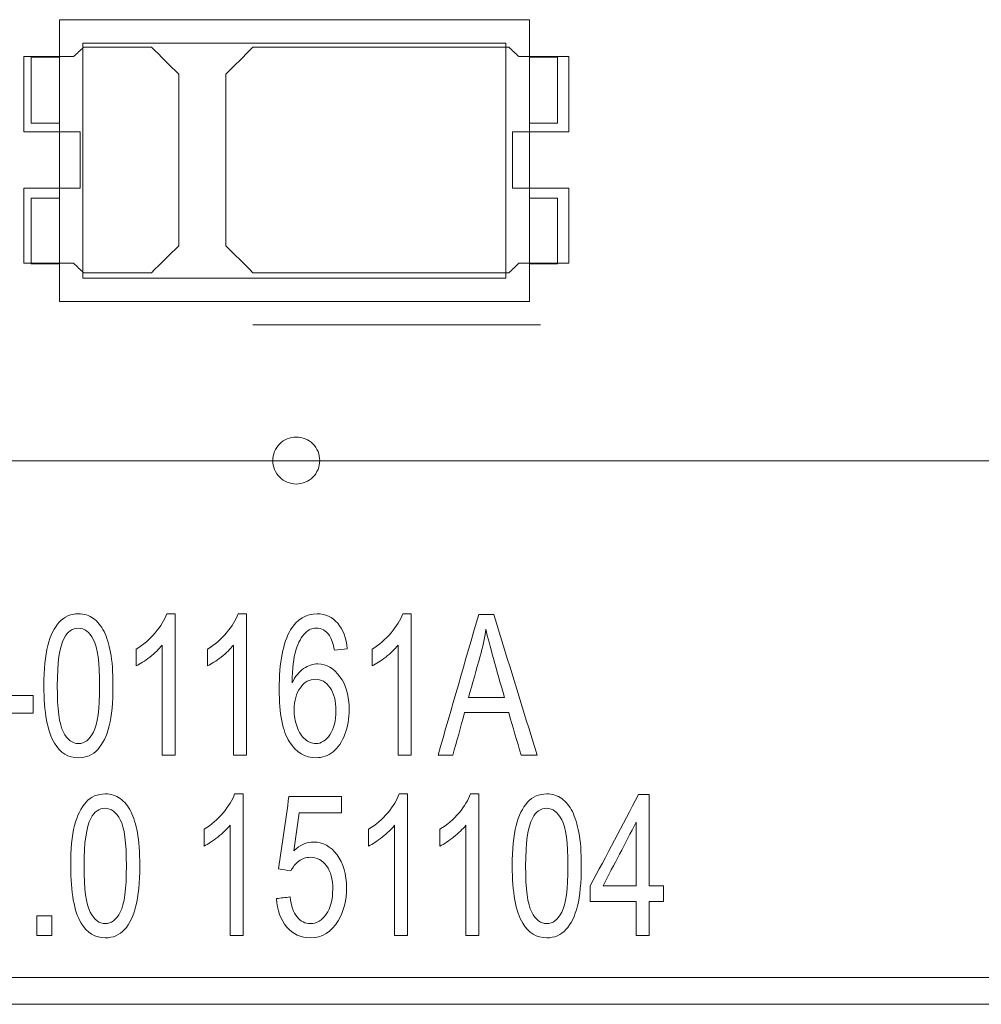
# Model space of a CAD drawing. Header units: inches. Extents: x -35 to 647, y 178 to 608.
# Tile 64 of 125: x 64 to 74, y 551 to 562. Entities that reach past the tile are written whole.
import ezdxf

# ---------------------------------------------------------------- set-up
doc = ezdxf.new("R2010")
doc.units = ezdxf.units.IN
doc.header["$MEASUREMENT"] = 0
doc.layers.add('1', color=7, linetype='Continuous')

# ---------------------------------------------------------------- blocks, each defined once
blk = doc.blocks.new('block 88')
at = {"layer": '1', "color": 155, "lineweight": 18, "true_color": 0x4c7299}
blk.add_lwpolyline([(69.976, 559.618), (69.976, 558.918)], dxfattribs=at)
blk = doc.blocks.new('block 460')
at = {"layer": '1', "color": 155, "lineweight": 18, "true_color": 0x4c7299}
blk.add_lwpolyline([(69.676, 559.618), (69.976, 559.618)], dxfattribs=at)
blk = doc.blocks.new('block 529')
at = {"layer": '1', "color": 155, "lineweight": 18, "true_color": 0x4c7299}
blk.add_lwpolyline([(69.976, 558.918), (69.676, 558.918)], dxfattribs=at)
blk = doc.blocks.new('block 642')
at = {"layer": '1', "color": 155, "lineweight": 18, "true_color": 0x4c7299}
blk.add_lwpolyline([(69.426, 558.768), (64.926, 558.768)], dxfattribs=at)
blk = doc.blocks.new('block 643')
at = {"layer": '1', "color": 155, "lineweight": 18, "true_color": 0x4c7299}
blk.add_lwpolyline([(69.426, 561.268), (69.426, 558.768)], dxfattribs=at)
blk = doc.blocks.new('block 644')
at = {"layer": '1', "color": 155, "lineweight": 18, "true_color": 0x4c7299}
blk.add_lwpolyline([(64.926, 561.268), (69.426, 561.268)], dxfattribs=at)
blk = doc.blocks.new('block 645')
at = {"layer": '1', "color": 155, "lineweight": 18, "true_color": 0x4c7299}
blk.add_lwpolyline([(69.676, 558.518), (69.676, 561.518)], dxfattribs=at)
blk = doc.blocks.new('block 646')
at = {"layer": '1', "color": 155, "lineweight": 18, "true_color": 0x4c7299}
blk.add_lwpolyline([(64.676, 561.518), (64.676, 558.518)], dxfattribs=at)
blk = doc.blocks.new('block 647')
at = {"layer": '1', "color": 155, "lineweight": 18, "true_color": 0x4c7299}
blk.add_lwpolyline([(64.676, 558.518), (69.676, 558.518)], dxfattribs=at)
blk = doc.blocks.new('block 648')
at = {"layer": '1', "color": 155, "lineweight": 18, "true_color": 0x4c7299}
blk.add_lwpolyline([(64.926, 558.768), (64.926, 561.268)], dxfattribs=at)
blk = doc.blocks.new('block 649')
at = {"layer": '1', "color": 155, "lineweight": 18, "true_color": 0x4c7299}
blk.add_lwpolyline([(64.676, 560.418), (64.376, 560.418)], dxfattribs=at)
blk = doc.blocks.new('block 650')
at = {"layer": '1', "color": 155, "lineweight": 18, "true_color": 0x4c7299}
blk.add_lwpolyline([(69.976, 560.418), (69.976, 561.118)], dxfattribs=at)
blk = doc.blocks.new('block 651')
at = {"layer": '1', "color": 155, "lineweight": 18, "true_color": 0x4c7299}
blk.add_lwpolyline([(69.676, 560.418), (69.976, 560.418)], dxfattribs=at)
blk = doc.blocks.new('block 652')
at = {"layer": '1', "color": 155, "lineweight": 18, "true_color": 0x4c7299}
blk.add_lwpolyline([(69.976, 561.118), (69.676, 561.118)], dxfattribs=at)
blk = doc.blocks.new('block 653')
at = {"layer": '1', "color": 155, "lineweight": 18, "true_color": 0x4c7299}
blk.add_lwpolyline([(64.376, 558.918), (64.676, 558.918)], dxfattribs=at)
blk = doc.blocks.new('block 654')
at = {"layer": '1', "color": 155, "lineweight": 18, "true_color": 0x4c7299}
blk.add_lwpolyline([(64.376, 559.618), (64.376, 558.918)], dxfattribs=at)
blk = doc.blocks.new('block 655')
at = {"layer": '1', "color": 155, "lineweight": 18, "true_color": 0x4c7299}
blk.add_lwpolyline([(69.676, 561.518), (64.676, 561.518)], dxfattribs=at)
blk = doc.blocks.new('block 656')
at = {"layer": '1', "color": 155, "lineweight": 18, "true_color": 0x4c7299}
blk.add_lwpolyline([(64.376, 560.418), (64.376, 561.118)], dxfattribs=at)
blk = doc.blocks.new('block 657')
at = {"layer": '1', "color": 155, "lineweight": 18, "true_color": 0x4c7299}
blk.add_lwpolyline([(64.376, 561.118), (64.676, 561.118)], dxfattribs=at)
blk = doc.blocks.new('block 658')
at = {"layer": '1', "color": 155, "lineweight": 18, "true_color": 0x4c7299}
blk.add_lwpolyline([(64.676, 559.618), (64.376, 559.618)], dxfattribs=at)
blk = doc.blocks.new('block 726')
at = {"layer": '1', "color": 155, "lineweight": 18, "true_color": 0x4c7299}
blk.add_lwpolyline([(97.988, 556.823), (59.988, 556.823)], dxfattribs=at)
blk = doc.blocks.new('block 728')
at = {"layer": '1', "color": 155, "lineweight": 18, "true_color": 0x4c7299}
blk.add_lwpolyline([(59.988, 551.323), (97.988, 551.323)], dxfattribs=at)
blk = doc.blocks.new('block 1571')
at = {"layer": '1', "color": 18, "lineweight": 13, "true_color": 0x4c0000}
blk.add_lwpolyline([(155.726, 551.036), (24.162, 551.036)], dxfattribs=at)
blk = doc.blocks.new('block 1589')
at = {"layer": '1', "color": 18, "lineweight": 13, "true_color": 0x4c0000}
blk.add_lwpolyline([(69.795, 558.271), (66.735, 558.271)], dxfattribs=at)
blk = doc.blocks.new('block 1608')
at = {"layer": '1', "color": 18, "lineweight": 13, "true_color": 0x4c0000}
blk.add_lwpolyline([(69.795, 558.271), (66.735, 558.271)], dxfattribs=at)
blk = doc.blocks.new('block 1611')
at = {"layer": '1', "color": 18, "lineweight": 13, "true_color": 0x4c0000}
blk.add_lwpolyline([(155.726, 551.036), (24.162, 551.036)], dxfattribs=at)
blk = doc.blocks.new('block 5738')
at = {"layer": '1', "color": 155, "lineweight": 18, "true_color": 0x4c7299}
blk.add_lwpolyline([(155.726, 551.036), (24.162, 551.036)], dxfattribs=at)
blk = doc.blocks.new('block 5766')
at = {"layer": '1', "color": 18, "lineweight": 13, "true_color": 0x4c0000}
blk.add_lwpolyline([(160.226, 551.082), (159.368, 553.254), (157.057, 553.54), (155.731, 551.628), (155.148, 551.036), (153.979, 551.036), (151.642, 551.036), (76.832, 551.036), (39.428, 551.036), (30.076, 551.036), (25.401, 551.036), (24.232, 551.036), (24.063, 552.146), (22.325, 553.698), (20.143, 552.878), (19.2, 551.036), (14.524, 551.036), (13.355, 551.036), (12.815, 551.675), (11.449, 553.559), (9.145, 553.225), (8.323, 551.036)], dxfattribs=at)
blk = doc.blocks.new('block 5769')
at = {"layer": '1', "color": 18, "lineweight": 13, "true_color": 0x4c0000}
blk.add_lwpolyline([(160.226, 551.082), (159.368, 553.254), (157.057, 553.54), (155.731, 551.628), (155.148, 551.036), (153.979, 551.036), (151.642, 551.036), (76.832, 551.036), (39.428, 551.036), (30.076, 551.036), (25.401, 551.036), (24.232, 551.036), (24.063, 552.146), (22.325, 553.698), (20.143, 552.878), (19.2, 551.036), (14.524, 551.036), (13.355, 551.036), (12.815, 551.675), (11.449, 553.559), (9.145, 553.225), (8.323, 551.036)], dxfattribs=at)
blk = doc.blocks.new('block 5886')
at = {"layer": '1', "color": 18, "lineweight": 13, "true_color": 0x4c0000}
blk.add_open_spline([(70.095, 560.325), (70.095, 560.591), (70.095, 560.858), (70.095, 561.125), (69.919, 561.125), (69.742, 561.125), (69.565, 561.125), (69.529, 561.158), (69.494, 561.191), (69.458, 561.225), (68.55, 561.225), (67.643, 561.225), (66.735, 561.225), (66.638, 561.129), (66.542, 561.033), (66.445, 560.937), (66.445, 560.329), (66.445, 559.721), (66.445, 559.112), (66.542, 559.016), (66.638, 558.92), (66.735, 558.825), (67.643, 558.825), (68.55, 558.825), (69.458, 558.825), (69.494, 558.858), (69.529, 558.891), (69.565, 558.925), (69.742, 558.925), (69.919, 558.925), (70.095, 558.925), (70.095, 559.191), (70.095, 559.458), (70.095, 559.725), (69.895, 559.725), (69.695, 559.725), (69.495, 559.725), (69.495, 559.925), (69.495, 560.125), (69.495, 560.325), (69.695, 560.325), (69.895, 560.325), (70.095, 560.325)], degree=3, knots=[0, 0, 0, 0, 1, 1, 1, 2, 2, 2, 3, 3, 3, 4, 4, 4, 5, 5, 5, 6, 6, 6, 7, 7, 7, 8, 8, 8, 9, 9, 9, 10, 10, 10, 11, 11, 11, 12, 12, 12, 13, 13, 13, 14, 14, 14, 14], dxfattribs=at)
blk = doc.blocks.new('block 5887')
at = {"layer": '1', "color": 18, "lineweight": 13, "true_color": 0x4c0000}
blk.add_open_spline([(70.095, 560.325), (70.095, 560.591), (70.095, 560.858), (70.095, 561.125), (69.919, 561.125), (69.742, 561.125), (69.565, 561.125), (69.529, 561.158), (69.494, 561.191), (69.458, 561.225), (68.55, 561.225), (67.643, 561.225), (66.735, 561.225), (66.638, 561.129), (66.542, 561.033), (66.445, 560.937), (66.445, 560.329), (66.445, 559.721), (66.445, 559.112), (66.542, 559.016), (66.638, 558.92), (66.735, 558.825), (67.643, 558.825), (68.55, 558.825), (69.458, 558.825), (69.494, 558.858), (69.529, 558.891), (69.565, 558.925), (69.742, 558.925), (69.919, 558.925), (70.095, 558.925), (70.095, 559.191), (70.095, 559.458), (70.095, 559.725), (69.895, 559.725), (69.695, 559.725), (69.495, 559.725), (69.495, 559.925), (69.495, 560.125), (69.495, 560.325), (69.695, 560.325), (69.895, 560.325), (70.095, 560.325)], degree=3, knots=[0, 0, 0, 0, 1, 1, 1, 2, 2, 2, 3, 3, 3, 4, 4, 4, 5, 5, 5, 6, 6, 6, 7, 7, 7, 8, 8, 8, 9, 9, 9, 10, 10, 10, 11, 11, 11, 12, 12, 12, 13, 13, 13, 14, 14, 14, 14], dxfattribs=at)
blk = doc.blocks.new('block 5888')
at = {"layer": '1', "color": 18, "lineweight": 13, "true_color": 0x4c0000}
blk.add_open_spline([(65.656, 561.225), (65.752, 561.129), (65.849, 561.033), (65.945, 560.937), (65.945, 560.329), (65.945, 559.721), (65.945, 559.112), (65.849, 559.016), (65.752, 558.92), (65.656, 558.825), (65.415, 558.825), (65.174, 558.825), (64.933, 558.825), (64.897, 558.858), (64.861, 558.891), (64.826, 558.925), (64.649, 558.925), (64.472, 558.925), (64.295, 558.925), (64.295, 559.191), (64.295, 559.458), (64.295, 559.725), (64.495, 559.725), (64.695, 559.725), (64.895, 559.725), (64.895, 559.925), (64.895, 560.125), (64.895, 560.325), (64.695, 560.325), (64.495, 560.325), (64.295, 560.325), (64.295, 560.591), (64.295, 560.858), (64.295, 561.125), (64.472, 561.125), (64.649, 561.125), (64.826, 561.125), (64.861, 561.158), (64.897, 561.191), (64.933, 561.225), (65.174, 561.225), (65.415, 561.225), (65.656, 561.225)], degree=3, knots=[0, 0, 0, 0, 1, 1, 1, 2, 2, 2, 3, 3, 3, 4, 4, 4, 5, 5, 5, 6, 6, 6, 7, 7, 7, 8, 8, 8, 9, 9, 9, 10, 10, 10, 11, 11, 11, 12, 12, 12, 13, 13, 13, 14, 14, 14, 14], dxfattribs=at)
blk = doc.blocks.new('block 5889')
at = {"layer": '1', "color": 18, "lineweight": 13, "true_color": 0x4c0000}
blk.add_open_spline([(65.656, 561.225), (65.752, 561.129), (65.849, 561.033), (65.945, 560.937), (65.945, 560.329), (65.945, 559.721), (65.945, 559.112), (65.849, 559.016), (65.752, 558.92), (65.656, 558.825), (65.415, 558.825), (65.174, 558.825), (64.933, 558.825), (64.897, 558.858), (64.861, 558.891), (64.826, 558.925), (64.649, 558.925), (64.472, 558.925), (64.295, 558.925), (64.295, 559.191), (64.295, 559.458), (64.295, 559.725), (64.495, 559.725), (64.695, 559.725), (64.895, 559.725), (64.895, 559.925), (64.895, 560.125), (64.895, 560.325), (64.695, 560.325), (64.495, 560.325), (64.295, 560.325), (64.295, 560.591), (64.295, 560.858), (64.295, 561.125), (64.472, 561.125), (64.649, 561.125), (64.826, 561.125), (64.861, 561.158), (64.897, 561.191), (64.933, 561.225), (65.174, 561.225), (65.415, 561.225), (65.656, 561.225)], degree=3, knots=[0, 0, 0, 0, 1, 1, 1, 2, 2, 2, 3, 3, 3, 4, 4, 4, 5, 5, 5, 6, 6, 6, 7, 7, 7, 8, 8, 8, 9, 9, 9, 10, 10, 10, 11, 11, 11, 12, 12, 12, 13, 13, 13, 14, 14, 14, 14], dxfattribs=at)
blk = doc.blocks.new('block 5914')
at = {"layer": '1', "color": 18, "lineweight": 13, "true_color": 0x4c0000}
blk.add_open_spline([(65.656, 561.225), (65.752, 561.129), (65.849, 561.033), (65.945, 560.937), (65.945, 560.329), (65.945, 559.721), (65.945, 559.112), (65.849, 559.016), (65.752, 558.92), (65.656, 558.825), (65.415, 558.825), (65.174, 558.825), (64.933, 558.825), (64.897, 558.858), (64.861, 558.891), (64.826, 558.925), (64.649, 558.925), (64.472, 558.925), (64.295, 558.925), (64.295, 559.191), (64.295, 559.458), (64.295, 559.725), (64.495, 559.725), (64.695, 559.725), (64.895, 559.725), (64.895, 559.925), (64.895, 560.125), (64.895, 560.325), (64.695, 560.325), (64.495, 560.325), (64.295, 560.325), (64.295, 560.591), (64.295, 560.858), (64.295, 561.125), (64.472, 561.125), (64.649, 561.125), (64.826, 561.125), (64.861, 561.158), (64.897, 561.191), (64.933, 561.225), (65.174, 561.225), (65.415, 561.225), (65.656, 561.225)], degree=3, knots=[0, 0, 0, 0, 1, 1, 1, 2, 2, 2, 3, 3, 3, 4, 4, 4, 5, 5, 5, 6, 6, 6, 7, 7, 7, 8, 8, 8, 9, 9, 9, 10, 10, 10, 11, 11, 11, 12, 12, 12, 13, 13, 13, 14, 14, 14, 14], dxfattribs=at)
blk = doc.blocks.new('block 5996')
at = {"layer": '1', "color": 18, "lineweight": 13, "true_color": 0x4c0000}
blk.add_open_spline([(65.656, 561.225), (65.752, 561.129), (65.849, 561.033), (65.945, 560.937), (65.945, 560.329), (65.945, 559.721), (65.945, 559.112), (65.849, 559.016), (65.752, 558.92), (65.656, 558.825), (65.415, 558.825), (65.174, 558.825), (64.933, 558.825), (64.897, 558.858), (64.861, 558.891), (64.826, 558.925), (64.649, 558.925), (64.472, 558.925), (64.295, 558.925), (64.295, 559.191), (64.295, 559.458), (64.295, 559.725), (64.495, 559.725), (64.695, 559.725), (64.895, 559.725), (64.895, 559.925), (64.895, 560.125), (64.895, 560.325), (64.695, 560.325), (64.495, 560.325), (64.295, 560.325), (64.295, 560.591), (64.295, 560.858), (64.295, 561.125), (64.472, 561.125), (64.649, 561.125), (64.826, 561.125), (64.861, 561.158), (64.897, 561.191), (64.933, 561.225), (65.174, 561.225), (65.415, 561.225), (65.656, 561.225)], degree=3, knots=[0, 0, 0, 0, 1, 1, 1, 2, 2, 2, 3, 3, 3, 4, 4, 4, 5, 5, 5, 6, 6, 6, 7, 7, 7, 8, 8, 8, 9, 9, 9, 10, 10, 10, 11, 11, 11, 12, 12, 12, 13, 13, 13, 14, 14, 14, 14], dxfattribs=at)
blk = doc.blocks.new('block 6001')
at = {"layer": '1', "color": 18, "lineweight": 13, "true_color": 0x4c0000}
blk.add_open_spline([(70.095, 560.325), (70.095, 560.591), (70.095, 560.858), (70.095, 561.125), (69.919, 561.125), (69.742, 561.125), (69.565, 561.125), (69.529, 561.158), (69.494, 561.191), (69.458, 561.225), (68.55, 561.225), (67.643, 561.225), (66.735, 561.225), (66.638, 561.129), (66.542, 561.033), (66.445, 560.937), (66.445, 560.329), (66.445, 559.721), (66.445, 559.112), (66.542, 559.016), (66.638, 558.92), (66.735, 558.825), (67.643, 558.825), (68.55, 558.825), (69.458, 558.825), (69.494, 558.858), (69.529, 558.891), (69.565, 558.925), (69.742, 558.925), (69.919, 558.925), (70.095, 558.925), (70.095, 559.191), (70.095, 559.458), (70.095, 559.725), (69.895, 559.725), (69.695, 559.725), (69.495, 559.725), (69.495, 559.925), (69.495, 560.125), (69.495, 560.325), (69.695, 560.325), (69.895, 560.325), (70.095, 560.325)], degree=3, knots=[0, 0, 0, 0, 1, 1, 1, 2, 2, 2, 3, 3, 3, 4, 4, 4, 5, 5, 5, 6, 6, 6, 7, 7, 7, 8, 8, 8, 9, 9, 9, 10, 10, 10, 11, 11, 11, 12, 12, 12, 13, 13, 13, 14, 14, 14, 14], dxfattribs=at)
blk = doc.blocks.new('block 6015')
at = {"layer": '1', "color": 18, "lineweight": 13, "true_color": 0x4c0000}
blk.add_open_spline([(70.095, 560.325), (70.095, 560.591), (70.095, 560.858), (70.095, 561.125), (69.919, 561.125), (69.742, 561.125), (69.565, 561.125), (69.529, 561.158), (69.494, 561.191), (69.458, 561.225), (68.55, 561.225), (67.643, 561.225), (66.735, 561.225), (66.638, 561.129), (66.542, 561.033), (66.445, 560.937), (66.445, 560.329), (66.445, 559.721), (66.445, 559.112), (66.542, 559.016), (66.638, 558.92), (66.735, 558.825), (67.643, 558.825), (68.55, 558.825), (69.458, 558.825), (69.494, 558.858), (69.529, 558.891), (69.565, 558.925), (69.742, 558.925), (69.919, 558.925), (70.095, 558.925), (70.095, 559.191), (70.095, 559.458), (70.095, 559.725), (69.895, 559.725), (69.695, 559.725), (69.495, 559.725), (69.495, 559.925), (69.495, 560.125), (69.495, 560.325), (69.695, 560.325), (69.895, 560.325), (70.095, 560.325)], degree=3, knots=[0, 0, 0, 0, 1, 1, 1, 2, 2, 2, 3, 3, 3, 4, 4, 4, 5, 5, 5, 6, 6, 6, 7, 7, 7, 8, 8, 8, 9, 9, 9, 10, 10, 10, 11, 11, 11, 12, 12, 12, 13, 13, 13, 14, 14, 14, 14], dxfattribs=at)
blk = doc.blocks.new('block 6153')
at = {"layer": '1', "color": 18, "lineweight": 13, "true_color": 0x4c0000}
blk.add_lwpolyline([(66.945, 556.825), (66.946, 556.848), (66.95, 556.872), (66.956, 556.896), (66.964, 556.92), (66.975, 556.942), (66.988, 556.964), (67.003, 556.984), (67.019, 557.002), (67.038, 557.019), (67.057, 557.033), (67.077, 557.045), (67.099, 557.055), (67.122, 557.063), (67.146, 557.07), (67.17, 557.073), (67.195, 557.075), (67.22, 557.073), (67.245, 557.07), (67.269, 557.063), (67.292, 557.055), (67.314, 557.045), (67.334, 557.033), (67.353, 557.019), (67.371, 557.002), (67.388, 556.984), (67.403, 556.964), (67.416, 556.942), (67.427, 556.92), (67.435, 556.896), (67.441, 556.872), (67.444, 556.848), (67.445, 556.825), (67.444, 556.801), (67.441, 556.777), (67.435, 556.753), (67.427, 556.729), (67.416, 556.707), (67.403, 556.685), (67.388, 556.665), (67.371, 556.647), (67.353, 556.63), (67.334, 556.616), (67.314, 556.604), (67.292, 556.594), (67.269, 556.586), (67.245, 556.579), (67.22, 556.576), (67.195, 556.574), (67.17, 556.576), (67.146, 556.579), (67.122, 556.586), (67.099, 556.594), (67.077, 556.604), (67.057, 556.616), (67.038, 556.63), (67.019, 556.647), (67.003, 556.665), (66.988, 556.685), (66.975, 556.707), (66.964, 556.729), (66.956, 556.753), (66.95, 556.777), (66.946, 556.801), (66.945, 556.825)], dxfattribs=at)
blk = doc.blocks.new('block 6167')
at = {"layer": '1', "color": 18, "lineweight": 13, "true_color": 0x4c0000}
blk.add_open_spline([(65.009, 553.016), (64.961, 552.924), (64.937, 552.755), (64.937, 552.509), (64.937, 552.263), (64.959, 552.099), (65.002, 552.018), (65.046, 551.936), (65.099, 551.895), (65.163, 551.895), (65.226, 551.895), (65.28, 551.936), (65.323, 552.018), (65.366, 552.1), (65.388, 552.264), (65.388, 552.509), (65.388, 552.756), (65.366, 552.92), (65.323, 553.001), (65.279, 553.082), (65.226, 553.123), (65.161, 553.123), (65.098, 553.123), (65.047, 553.087), (65.009, 553.016)], degree=3, knots=[0, 0, 0, 0, 1, 1, 1, 2, 2, 2, 3, 3, 3, 4, 4, 4, 5, 5, 5, 6, 6, 6, 7, 7, 7, 8, 8, 8, 8], dxfattribs=at)
blk = doc.blocks.new('block 6170')
at = {"layer": '1', "color": 18, "lineweight": 13, "true_color": 0x4c0000}
blk.add_open_spline([(68.417, 555.193), (68.417, 554.691), (68.417, 554.189), (68.417, 553.687), (68.371, 553.687), (68.325, 553.687), (68.279, 553.687), (68.279, 554.078), (68.279, 554.469), (68.279, 554.86), (68.246, 554.818), (68.202, 554.776), (68.148, 554.733), (68.093, 554.691), (68.045, 554.659), (68.002, 554.638), (68.002, 554.698), (68.002, 554.757), (68.002, 554.816), (68.08, 554.865), (68.147, 554.923), (68.205, 554.992), (68.263, 555.061), (68.304, 555.128), (68.328, 555.193), (68.358, 555.193), (68.388, 555.193), (68.417, 555.193)], degree=3, knots=[0, 0, 0, 0, 1, 1, 1, 2, 2, 2, 3, 3, 3, 4, 4, 4, 5, 5, 5, 6, 6, 6, 7, 7, 7, 8, 8, 8, 9, 9, 9, 9], dxfattribs=at)
blk = doc.blocks.new('block 6171')
at = {"layer": '1', "color": 18, "lineweight": 13, "true_color": 0x4c0000}
blk.add_open_spline([(64.724, 554.933), (64.676, 554.841), (64.652, 554.672), (64.652, 554.426), (64.652, 554.18), (64.674, 554.016), (64.717, 553.935), (64.761, 553.853), (64.814, 553.812), (64.878, 553.812), (64.941, 553.812), (64.995, 553.853), (65.038, 553.935), (65.081, 554.017), (65.103, 554.181), (65.103, 554.426), (65.103, 554.673), (65.081, 554.837), (65.038, 554.918), (64.995, 555), (64.941, 555.04), (64.876, 555.04), (64.813, 555.04), (64.762, 555.004), (64.724, 554.933)], degree=3, knots=[0, 0, 0, 0, 1, 1, 1, 2, 2, 2, 3, 3, 3, 4, 4, 4, 5, 5, 5, 6, 6, 6, 7, 7, 7, 8, 8, 8, 8], dxfattribs=at)
blk = doc.blocks.new('block 6180')
at = {"layer": '1', "color": 18, "lineweight": 13, "true_color": 0x4c0000}
blk.add_open_spline([(66.63, 553.276), (66.63, 552.774), (66.63, 552.271), (66.63, 551.769), (66.583, 551.769), (66.537, 551.769), (66.491, 551.769), (66.491, 552.161), (66.491, 552.552), (66.491, 552.943), (66.458, 552.901), (66.414, 552.858), (66.36, 552.816), (66.306, 552.774), (66.257, 552.742), (66.214, 552.721), (66.214, 552.78), (66.214, 552.84), (66.214, 552.899), (66.292, 552.947), (66.359, 553.006), (66.417, 553.075), (66.475, 553.144), (66.516, 553.211), (66.54, 553.276), (66.57, 553.276), (66.6, 553.276), (66.63, 553.276)], degree=3, knots=[0, 0, 0, 0, 1, 1, 1, 2, 2, 2, 3, 3, 3, 4, 4, 4, 5, 5, 5, 6, 6, 6, 7, 7, 7, 8, 8, 8, 9, 9, 9, 9], dxfattribs=at)
blk = doc.blocks.new('block 6183')
at = {"layer": '1', "color": 18, "lineweight": 13, "true_color": 0x4c0000}
blk.add_open_spline([(67.095, 551.858), (67.03, 551.935), (66.993, 552.036), (66.984, 552.162), (67.032, 552.168), (67.081, 552.173), (67.129, 552.179), (67.14, 552.084), (67.165, 552.014), (67.204, 551.966), (67.243, 551.919), (67.291, 551.895), (67.346, 551.895), (67.413, 551.895), (67.469, 551.929), (67.515, 551.995), (67.561, 552.062), (67.584, 552.151), (67.584, 552.262), (67.584, 552.367), (67.562, 552.449), (67.518, 552.51), (67.474, 552.571), (67.415, 552.601), (67.344, 552.601), (67.299, 552.601), (67.259, 552.588), (67.223, 552.561), (67.187, 552.534), (67.159, 552.499), (67.138, 552.456), (67.095, 552.463), (67.052, 552.471), (67.008, 552.479), (67.045, 552.735), (67.081, 552.992), (67.118, 553.249), (67.305, 553.249), (67.491, 553.249), (67.678, 553.249), (67.678, 553.19), (67.678, 553.132), (67.678, 553.073), (67.528, 553.073), (67.378, 553.073), (67.228, 553.073), (67.208, 552.939), (67.188, 552.804), (67.168, 552.67), (67.235, 552.733), (67.306, 552.764), (67.381, 552.764), (67.479, 552.764), (67.562, 552.718), (67.63, 552.628), (67.697, 552.537), (67.731, 552.421), (67.731, 552.278), (67.731, 552.142), (67.701, 552.025), (67.642, 551.926), (67.569, 551.805), (67.471, 551.744), (67.346, 551.744), (67.243, 551.744), (67.16, 551.782), (67.095, 551.858)], degree=3, knots=[0, 0, 0, 0, 1, 1, 1, 2, 2, 2, 3, 3, 3, 4, 4, 4, 5, 5, 5, 6, 6, 6, 7, 7, 7, 8, 8, 8, 9, 9, 9, 10, 10, 10, 11, 11, 11, 12, 12, 12, 13, 13, 13, 14, 14, 14, 15, 15, 15, 16, 16, 16, 17, 17, 17, 18, 18, 18, 19, 19, 19, 20, 20, 20, 21, 21, 21, 22, 22, 22, 22], dxfattribs=at)
blk = doc.blocks.new('block 6186')
at = {"layer": '1', "color": 18, "lineweight": 13, "true_color": 0x4c0000}
blk.add_open_spline([(68.381, 553.276), (68.381, 552.774), (68.381, 552.271), (68.381, 551.769), (68.335, 551.769), (68.289, 551.769), (68.242, 551.769), (68.242, 552.161), (68.242, 552.552), (68.242, 552.943), (68.209, 552.901), (68.165, 552.858), (68.111, 552.816), (68.057, 552.774), (68.009, 552.742), (67.966, 552.721), (67.966, 552.78), (67.966, 552.84), (67.966, 552.899), (68.043, 552.947), (68.111, 553.006), (68.169, 553.075), (68.227, 553.144), (68.268, 553.211), (68.291, 553.276), (68.321, 553.276), (68.351, 553.276), (68.381, 553.276)], degree=3, knots=[0, 0, 0, 0, 1, 1, 1, 2, 2, 2, 3, 3, 3, 4, 4, 4, 5, 5, 5, 6, 6, 6, 7, 7, 7, 8, 8, 8, 9, 9, 9, 9], dxfattribs=at)
blk = doc.blocks.new('block 6187')
at = {"layer": '1', "color": 18, "lineweight": 13, "true_color": 0x4c0000}
blk.add_open_spline([(64.396, 554.137), (64.254, 554.137), (64.112, 554.137), (63.97, 554.137), (63.97, 554.198), (63.97, 554.26), (63.97, 554.322), (64.112, 554.322), (64.254, 554.322), (64.396, 554.322), (64.396, 554.26), (64.396, 554.198), (64.396, 554.137)], degree=3, knots=[0, 0, 0, 0, 1, 1, 1, 2, 2, 2, 3, 3, 3, 4, 4, 4, 4], dxfattribs=at)
blk = doc.blocks.new('block 6192')
at = {"layer": '1', "color": 18, "lineweight": 13, "true_color": 0x4c0000}
blk.add_open_spline([(67.637, 555.093), (67.693, 555.027), (67.727, 554.936), (67.738, 554.819), (67.693, 554.814), (67.647, 554.81), (67.601, 554.805), (67.589, 554.877), (67.571, 554.93), (67.549, 554.962), (67.511, 555.015), (67.465, 555.041), (67.41, 555.041), (67.366, 555.041), (67.328, 555.025), (67.294, 554.992), (67.251, 554.95), (67.216, 554.888), (67.191, 554.807), (67.166, 554.726), (67.153, 554.61), (67.152, 554.46), (67.185, 554.528), (67.226, 554.578), (67.274, 554.611), (67.322, 554.643), (67.373, 554.66), (67.426, 554.66), (67.518, 554.66), (67.596, 554.614), (67.661, 554.524), (67.726, 554.434), (67.759, 554.317), (67.759, 554.173), (67.759, 554.079), (67.743, 553.992), (67.713, 553.911), (67.682, 553.83), (67.64, 553.768), (67.587, 553.725), (67.534, 553.682), (67.473, 553.661), (67.406, 553.661), (67.29, 553.661), (67.196, 553.717), (67.123, 553.83), (67.051, 553.943), (67.014, 554.129), (67.014, 554.388), (67.014, 554.678), (67.055, 554.889), (67.135, 555.021), (67.205, 555.136), (67.3, 555.193), (67.419, 555.193), (67.507, 555.193), (67.58, 555.16), (67.637, 555.093)], degree=3, knots=[0, 0, 0, 0, 1, 1, 1, 2, 2, 2, 3, 3, 3, 4, 4, 4, 5, 5, 5, 6, 6, 6, 7, 7, 7, 8, 8, 8, 9, 9, 9, 10, 10, 10, 11, 11, 11, 12, 12, 12, 13, 13, 13, 14, 14, 14, 15, 15, 15, 16, 16, 16, 17, 17, 17, 18, 18, 18, 19, 19, 19, 19], dxfattribs=at)
blk = doc.blocks.new('block 6195')
at = {"layer": '1', "color": 18, "lineweight": 13, "true_color": 0x4c0000}
blk.add_open_spline([(70.952, 551.769), (70.905, 551.769), (70.859, 551.769), (70.813, 551.769), (70.813, 551.889), (70.813, 552.009), (70.813, 552.129), (70.65, 552.129), (70.487, 552.129), (70.324, 552.129), (70.324, 552.185), (70.324, 552.241), (70.324, 552.297), (70.496, 552.621), (70.667, 552.945), (70.839, 553.269), (70.876, 553.269), (70.914, 553.269), (70.952, 553.269), (70.952, 552.945), (70.952, 552.621), (70.952, 552.297), (71.002, 552.297), (71.053, 552.297), (71.104, 552.297), (71.104, 552.241), (71.104, 552.185), (71.104, 552.129), (71.053, 552.129), (71.002, 552.129), (70.952, 552.129), (70.952, 552.009), (70.952, 551.889), (70.952, 551.769)], degree=3, knots=[0, 0, 0, 0, 1, 1, 1, 2, 2, 2, 3, 3, 3, 4, 4, 4, 5, 5, 5, 6, 6, 6, 7, 7, 7, 8, 8, 8, 9, 9, 9, 10, 10, 10, 11, 11, 11, 11], dxfattribs=at)
blk = doc.blocks.new('block 6197')
at = {"layer": '1', "color": 18, "lineweight": 13, "true_color": 0x4c0000}
blk.add_open_spline([(69.14, 553.276), (69.14, 552.774), (69.14, 552.271), (69.14, 551.769), (69.094, 551.769), (69.047, 551.769), (69.001, 551.769), (69.001, 552.161), (69.001, 552.552), (69.001, 552.943), (68.968, 552.901), (68.924, 552.858), (68.87, 552.816), (68.816, 552.774), (68.768, 552.742), (68.725, 552.721), (68.725, 552.78), (68.725, 552.84), (68.725, 552.899), (68.802, 552.947), (68.87, 553.006), (68.928, 553.075), (68.986, 553.144), (69.026, 553.211), (69.05, 553.276), (69.08, 553.276), (69.11, 553.276), (69.14, 553.276)], degree=3, knots=[0, 0, 0, 0, 1, 1, 1, 2, 2, 2, 3, 3, 3, 4, 4, 4, 5, 5, 5, 6, 6, 6, 7, 7, 7, 8, 8, 8, 9, 9, 9, 9], dxfattribs=at)
blk = doc.blocks.new('block 6201')
at = {"layer": '1', "color": 18, "lineweight": 13, "true_color": 0x4c0000}
blk.add_open_spline([(67.239, 554.407), (67.195, 554.348), (67.173, 554.269), (67.173, 554.173), (67.173, 554.109), (67.183, 554.048), (67.204, 553.99), (67.224, 553.933), (67.252, 553.888), (67.289, 553.858), (67.325, 553.827), (67.363, 553.812), (67.403, 553.812), (67.462, 553.812), (67.512, 553.844), (67.554, 553.906), (67.596, 553.969), (67.617, 554.055), (67.617, 554.162), (67.617, 554.266), (67.596, 554.348), (67.555, 554.407), (67.513, 554.467), (67.461, 554.497), (67.398, 554.497), (67.335, 554.497), (67.282, 554.467), (67.239, 554.407)], degree=3, knots=[0, 0, 0, 0, 1, 1, 1, 2, 2, 2, 3, 3, 3, 4, 4, 4, 5, 5, 5, 6, 6, 6, 7, 7, 7, 8, 8, 8, 9, 9, 9, 9], dxfattribs=at)
blk = doc.blocks.new('block 6206')
at = {"layer": '1', "color": 18, "lineweight": 13, "true_color": 0x4c0000}
blk.add_open_spline([(65.907, 555.193), (65.907, 554.691), (65.907, 554.189), (65.907, 553.687), (65.861, 553.687), (65.815, 553.687), (65.769, 553.687), (65.769, 554.078), (65.769, 554.469), (65.769, 554.86), (65.735, 554.818), (65.692, 554.776), (65.638, 554.733), (65.583, 554.691), (65.535, 554.659), (65.492, 554.638), (65.492, 554.698), (65.492, 554.757), (65.492, 554.816), (65.569, 554.865), (65.637, 554.923), (65.695, 554.992), (65.753, 555.061), (65.794, 555.128), (65.818, 555.193), (65.848, 555.193), (65.877, 555.193), (65.907, 555.193)], degree=3, knots=[0, 0, 0, 0, 1, 1, 1, 2, 2, 2, 3, 3, 3, 4, 4, 4, 5, 5, 5, 6, 6, 6, 7, 7, 7, 8, 8, 8, 9, 9, 9, 9], dxfattribs=at)
blk = doc.blocks.new('block 6209')
at = {"layer": '1', "color": 18, "lineweight": 13, "true_color": 0x4c0000}
blk.add_open_spline([(64.907, 551.9), (64.832, 552.024), (64.795, 552.228), (64.795, 552.509), (64.795, 552.687), (64.809, 552.829), (64.836, 552.938), (64.863, 553.045), (64.905, 553.129), (64.958, 553.188), (65.012, 553.247), (65.081, 553.276), (65.163, 553.276), (65.223, 553.276), (65.276, 553.259), (65.322, 553.227), (65.367, 553.194), (65.405, 553.148), (65.435, 553.087), (65.464, 553.026), (65.488, 552.951), (65.505, 552.864), (65.522, 552.776), (65.53, 552.658), (65.53, 552.509), (65.53, 552.333), (65.517, 552.191), (65.49, 552.083), (65.462, 551.975), (65.421, 551.891), (65.368, 551.832), (65.314, 551.773), (65.245, 551.744), (65.163, 551.744), (65.054, 551.744), (64.969, 551.796), (64.907, 551.9)], degree=3, knots=[0, 0, 0, 0, 1, 1, 1, 2, 2, 2, 3, 3, 3, 4, 4, 4, 5, 5, 5, 6, 6, 6, 7, 7, 7, 8, 8, 8, 9, 9, 9, 10, 10, 10, 11, 11, 11, 12, 12, 12, 12], dxfattribs=at)
blk = doc.blocks.new('block 6213')
at = {"layer": '1', "color": 18, "lineweight": 13, "true_color": 0x4c0000}
blk.add_open_spline([(64.593, 551.769), (64.541, 551.769), (64.488, 551.769), (64.435, 551.769), (64.435, 551.839), (64.435, 551.909), (64.435, 551.979), (64.488, 551.979), (64.541, 551.979), (64.593, 551.979), (64.593, 551.909), (64.593, 551.839), (64.593, 551.769)], degree=3, knots=[0, 0, 0, 0, 1, 1, 1, 2, 2, 2, 3, 3, 3, 4, 4, 4, 4], dxfattribs=at)
blk = doc.blocks.new('block 6214')
at = {"layer": '1', "color": 18, "lineweight": 13, "true_color": 0x4c0000}
blk.add_open_spline([(69.708, 553.016), (69.66, 552.924), (69.636, 552.755), (69.636, 552.509), (69.636, 552.263), (69.658, 552.099), (69.701, 552.018), (69.745, 551.936), (69.798, 551.895), (69.861, 551.895), (69.925, 551.895), (69.978, 551.936), (70.022, 552.018), (70.065, 552.1), (70.087, 552.264), (70.087, 552.509), (70.087, 552.756), (70.065, 552.92), (70.022, 553.001), (69.978, 553.082), (69.925, 553.123), (69.86, 553.123), (69.797, 553.123), (69.746, 553.087), (69.708, 553.016)], degree=3, knots=[0, 0, 0, 0, 1, 1, 1, 2, 2, 2, 3, 3, 3, 4, 4, 4, 5, 5, 5, 6, 6, 6, 7, 7, 7, 8, 8, 8, 8], dxfattribs=at)
blk = doc.blocks.new('block 6216')
at = {"layer": '1', "color": 18, "lineweight": 13, "true_color": 0x4c0000}
blk.add_open_spline([(69.605, 551.9), (69.531, 552.024), (69.494, 552.228), (69.494, 552.509), (69.494, 552.687), (69.508, 552.829), (69.535, 552.938), (69.562, 553.045), (69.603, 553.129), (69.657, 553.188), (69.711, 553.247), (69.78, 553.276), (69.861, 553.276), (69.922, 553.276), (69.975, 553.259), (70.021, 553.227), (70.066, 553.194), (70.104, 553.148), (70.134, 553.087), (70.163, 553.026), (70.187, 552.951), (70.204, 552.864), (70.221, 552.776), (70.229, 552.658), (70.229, 552.509), (70.229, 552.333), (70.215, 552.191), (70.188, 552.083), (70.161, 551.975), (70.12, 551.891), (70.066, 551.832), (70.012, 551.773), (69.944, 551.744), (69.861, 551.744), (69.753, 551.744), (69.667, 551.796), (69.605, 551.9)], degree=3, knots=[0, 0, 0, 0, 1, 1, 1, 2, 2, 2, 3, 3, 3, 4, 4, 4, 5, 5, 5, 6, 6, 6, 7, 7, 7, 8, 8, 8, 9, 9, 9, 10, 10, 10, 11, 11, 11, 12, 12, 12, 12], dxfattribs=at)
blk = doc.blocks.new('block 6218')
at = {"layer": '1', "color": 18, "lineweight": 13, "true_color": 0x4c0000}
blk.add_open_spline([(68.862, 553.687), (68.81, 553.687), (68.757, 553.687), (68.704, 553.687), (68.848, 554.187), (68.993, 554.687), (69.137, 555.187), (69.19, 555.187), (69.244, 555.187), (69.298, 555.187), (69.451, 554.687), (69.605, 554.187), (69.759, 553.687), (69.702, 553.687), (69.646, 553.687), (69.589, 553.687), (69.545, 553.838), (69.501, 553.989), (69.457, 554.141), (69.3, 554.141), (69.143, 554.141), (68.986, 554.141), (68.945, 553.989), (68.904, 553.838), (68.862, 553.687)], degree=3, knots=[0, 0, 0, 0, 1, 1, 1, 2, 2, 2, 3, 3, 3, 4, 4, 4, 5, 5, 5, 6, 6, 6, 7, 7, 7, 8, 8, 8, 8], dxfattribs=at)
blk = doc.blocks.new('block 6221')
at = {"layer": '1', "color": 18, "lineweight": 13, "true_color": 0x4c0000}
blk.add_open_spline([(66.666, 555.193), (66.666, 554.691), (66.666, 554.189), (66.666, 553.687), (66.62, 553.687), (66.574, 553.687), (66.528, 553.687), (66.528, 554.078), (66.528, 554.469), (66.528, 554.86), (66.494, 554.818), (66.451, 554.776), (66.397, 554.733), (66.342, 554.691), (66.294, 554.659), (66.251, 554.638), (66.251, 554.698), (66.251, 554.757), (66.251, 554.816), (66.328, 554.865), (66.396, 554.923), (66.454, 554.992), (66.512, 555.061), (66.553, 555.128), (66.577, 555.193), (66.607, 555.193), (66.636, 555.193), (66.666, 555.193)], degree=3, knots=[0, 0, 0, 0, 1, 1, 1, 2, 2, 2, 3, 3, 3, 4, 4, 4, 5, 5, 5, 6, 6, 6, 7, 7, 7, 8, 8, 8, 9, 9, 9, 9], dxfattribs=at)
blk = doc.blocks.new('block 6224')
at = {"layer": '1', "color": 18, "lineweight": 13, "true_color": 0x4c0000}
blk.add_lwpolyline([(66.945, 556.825), (66.946, 556.848), (66.95, 556.872), (66.956, 556.896), (66.964, 556.92), (66.975, 556.942), (66.988, 556.964), (67.003, 556.984), (67.019, 557.002), (67.038, 557.019), (67.057, 557.033), (67.077, 557.045), (67.099, 557.055), (67.122, 557.063), (67.146, 557.07), (67.17, 557.073), (67.195, 557.075), (67.22, 557.073), (67.245, 557.07), (67.269, 557.063), (67.292, 557.055), (67.314, 557.045), (67.334, 557.033), (67.353, 557.019), (67.371, 557.002), (67.388, 556.984), (67.403, 556.964), (67.416, 556.942), (67.427, 556.92), (67.435, 556.896), (67.441, 556.872), (67.444, 556.848), (67.445, 556.825), (67.444, 556.801), (67.441, 556.777), (67.435, 556.753), (67.427, 556.729), (67.416, 556.707), (67.403, 556.685), (67.388, 556.665), (67.371, 556.647), (67.353, 556.63), (67.334, 556.616), (67.314, 556.604), (67.292, 556.594), (67.269, 556.586), (67.245, 556.579), (67.22, 556.576), (67.195, 556.574), (67.17, 556.576), (67.146, 556.579), (67.122, 556.586), (67.099, 556.594), (67.077, 556.604), (67.057, 556.616), (67.038, 556.63), (67.019, 556.647), (67.003, 556.665), (66.988, 556.685), (66.975, 556.707), (66.964, 556.729), (66.956, 556.753), (66.95, 556.777), (66.946, 556.801), (66.945, 556.825)], dxfattribs=at)
blk = doc.blocks.new('block 6226')
at = {"layer": '1', "color": 18, "lineweight": 13, "true_color": 0x4c0000}
blk.add_open_spline([(70.46, 552.297), (70.578, 552.297), (70.696, 552.297), (70.813, 552.297), (70.813, 552.523), (70.813, 552.748), (70.813, 552.974), (70.696, 552.748), (70.578, 552.523), (70.46, 552.297)], degree=3, knots=[0, 0, 0, 0, 1, 1, 1, 2, 2, 2, 3, 3, 3, 3], dxfattribs=at)
blk = doc.blocks.new('block 6229')
at = {"layer": '1', "color": 18, "lineweight": 13, "true_color": 0x4c0000}
blk.add_open_spline([(69.153, 554.743), (69.112, 554.596), (69.07, 554.449), (69.029, 554.302), (69.157, 554.302), (69.284, 554.302), (69.411, 554.302), (69.372, 554.441), (69.333, 554.579), (69.294, 554.718), (69.258, 554.844), (69.231, 554.948), (69.214, 555.029), (69.199, 554.933), (69.179, 554.837), (69.153, 554.743)], degree=3, knots=[0, 0, 0, 0, 1, 1, 1, 2, 2, 2, 3, 3, 3, 4, 4, 4, 5, 5, 5, 5], dxfattribs=at)
blk = doc.blocks.new('block 6230')
at = {"layer": '1', "color": 18, "lineweight": 13, "true_color": 0x4c0000}
blk.add_open_spline([(64.622, 553.817), (64.548, 553.941), (64.51, 554.145), (64.51, 554.426), (64.51, 554.604), (64.524, 554.746), (64.551, 554.855), (64.579, 554.962), (64.62, 555.046), (64.674, 555.105), (64.728, 555.164), (64.796, 555.193), (64.878, 555.193), (64.938, 555.193), (64.991, 555.177), (65.037, 555.144), (65.082, 555.111), (65.12, 555.065), (65.15, 555.004), (65.18, 554.943), (65.203, 554.868), (65.22, 554.781), (65.237, 554.693), (65.245, 554.575), (65.245, 554.426), (65.245, 554.25), (65.232, 554.108), (65.205, 554), (65.178, 553.892), (65.137, 553.809), (65.083, 553.749), (65.029, 553.69), (64.96, 553.661), (64.878, 553.661), (64.769, 553.661), (64.684, 553.713), (64.622, 553.817)], degree=3, knots=[0, 0, 0, 0, 1, 1, 1, 2, 2, 2, 3, 3, 3, 4, 4, 4, 5, 5, 5, 6, 6, 6, 7, 7, 7, 8, 8, 8, 9, 9, 9, 10, 10, 10, 11, 11, 11, 12, 12, 12, 12], dxfattribs=at)

msp = doc.modelspace()

# ---------------------------------------------------------------- block references
at = {"layer": '1'}
for name in ['block 5766', 'block 5769', 'block 646', 'block 655', 'block 645', 'block 5888', 'block 5889', 'block 5914', 'block 5996', 'block 644', 'block 648', 'block 5886', 'block 5887', 'block 6001', 'block 6015', 'block 643', 'block 656', 'block 657', 'block 652', 'block 650', 'block 649', 'block 651', 'block 654', 'block 658', 'block 460', 'block 88', 'block 653', 'block 529', 'block 642', 'block 647', 'block 1589', 'block 1608', 'block 6153', 'block 6224', 'block 726', 'block 6230', 'block 6206', 'block 6221', 'block 6192', 'block 6170', 'block 6218', 'block 6171', 'block 6229', 'block 6201', 'block 6187', 'block 6209', 'block 6180', 'block 6183', 'block 6186', 'block 6197', 'block 6216', 'block 6195', 'block 6167', 'block 6214', 'block 6226', 'block 6213', 'block 728', 'block 1571', 'block 1611', 'block 5738']:
    msp.add_blockref(name, (0, 0), dxfattribs=at)

doc.saveas('drawing.dxf')
